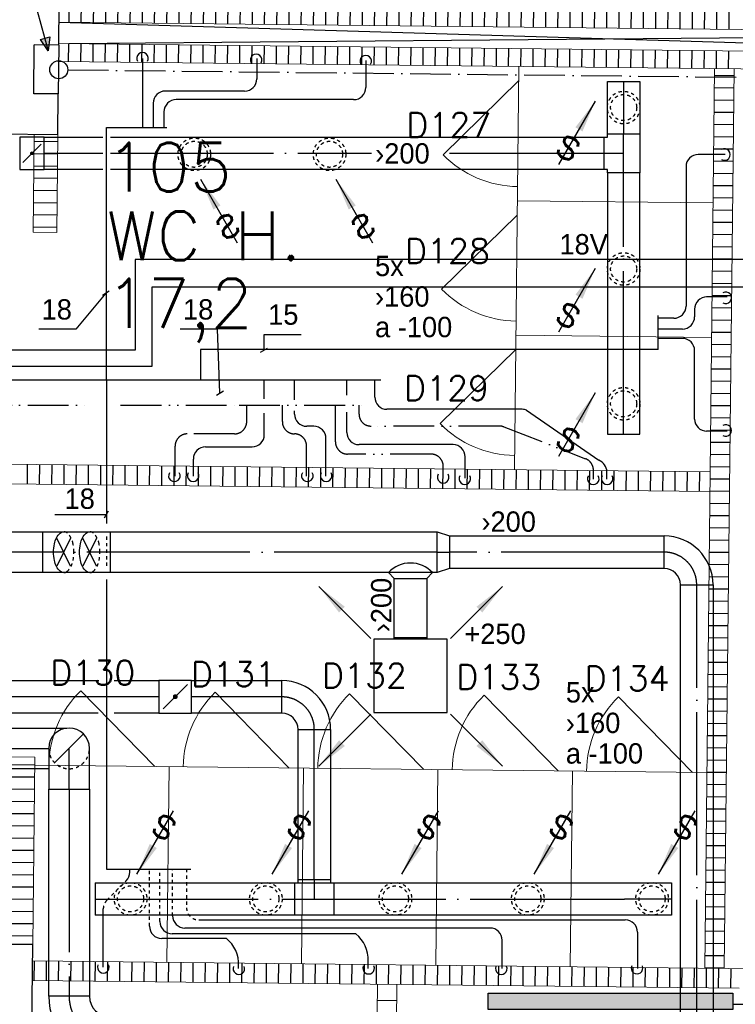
# Model space of a CAD drawing. Header units: millimetres. Extents: x 0 to 84060, y 0 to 52805.
# Tile 38 of 60: x 55833 to 60224, y 22437 to 28478. Entities that reach past the tile are written whole.
import ezdxf
from ezdxf.enums import TextEntityAlignment as Align

# ---------------------------------------------------------------- set-up
doc = ezdxf.new("R2010")
doc.units = ezdxf.units.MM
doc.header["$LTSCALE"] = 50
doc.header["$MEASUREMENT"] = 0
doc.header["$PDMODE"] = 1
for name, pattern in [('2V-CENT', [23, 20, -1.5, 0, -1.5]), ('CENTRUMLINJE', [27, 20, -3, 1, -3]), ('V-GOMD', [0.8, 0.4, -0.4]), ('V-KV', [2, 1, 1]), ('V-SPV', [7, 5, -1, 0, -1]), ('V-V', [2, 1, 1]), ('V-VV', [8, 5, -1, 0, -1, 0, -1])]:
    doc.linetypes.add(name, pattern=pattern)
doc.layers.get('0').update_dxf_attribs({"linetype": 'CONTINUOUS'})
for name, color, linetype in [('20601A200D001$0$243-Dører', 7, 'CONTINUOUS'), ('20601A200D001$0$832-Romtekst', 7, 'CONTINUOUS'), ('20601A200D001$0$A12-HEL3', 251, 'CONTINUOUS'), ('20601A200D001$0$A12-HEL4', 251, 'CONTINUOUS'), ('20601A200D001$0$A24-HEL1', 252, 'CONTINUOUS'), ('20601A200D001$0$A24-HEL2', 252, 'CONTINUOUS'), ('20601A200D001$0$A24-SKR1', 251, 'CONTINUOUS'), ('V060-', 3, 'CONTINUOUS'), ('V061-', 1, 'CONTINUOUS'), ('V070-', 3, 'CONTINUOUS'), ('V071-', 1, 'CONTINUOUS'), ('V080-', 3, 'CONTINUOUS'), ('V081-', 1, 'CONTINUOUS'), ('V090-', 2, 'CONTINUOUS'), ('V091', 1, 'CONTINUOUS'), ('V100', 1, 'CONTINUOUS'), ('V100-', 6, 'CONTINUOUS'), ('V101-', 1, 'CONTINUOUS'), ('xref', 7, 'CENTRUMLINJE')]:
    doc.layers.add(name, color=color, linetype=linetype)
doc.styles.add('20601A200D001$0$STANDARD', font='ROMANS.SHX')
doc.styles.add('FISO', font='fiso')
doc.styles.add('ISO', font='ISO')
doc.styles.add('SIMPLEX', font='SIMPLEX')

# ---------------------------------------------------------------- blocks, each defined once
blk = doc.blocks.new('CBOJ90_PB', base_point=(86107, 31352))
at = {"color": 0, "linetype": 'ByBlock'}
blk.add_arc((86106, 31353), 1, 270, 360, dxfattribs=at)
blk = doc.blocks.new('KBOJ90_PB', base_point=(86107, 31352))
at = {"color": 0, "linetype": 'ByBlock'}
for p, q in [((86106.5, 31353), (86107.5, 31353)), ((86106, 31352.5), (86106, 31351.5))]:
    blk.add_line(p, q, dxfattribs=at)
for radius in [1.5, 0.5]:
    blk.add_arc((86106, 31353), radius, 270, 360, dxfattribs=at)
blk = doc.blocks.new('3BOJ90_PB', base_point=(86107, 31352))
for p in [(86107, 31353), (86106, 31352)]:
    blk.add_point(p)
at = {"color": 1, "linetype": '2V-CENT'}
blk.add_blockref('CBOJ90_PB', (86107, 31352), dxfattribs=at)
at = {"color": 0, "linetype": 'ByBlock'}
blk.add_blockref('KBOJ90_PB', (86107, 31352), dxfattribs=at)
at = {"style": 'ISO', "flags": 3}
blk.add_attdef('0', (86107, 31352), '', height=1, dxfattribs=at)
blk = doc.blocks.new('CBOJ90_NB', base_point=(86107.402, 31352.24))
at = {"color": 0, "linetype": 'ByBlock'}
blk.add_line((86106.402, 31352.24), (86107.402, 31352.24), dxfattribs=at)
blk = doc.blocks.new('FLCG90', base_point=(0, 3))
at = {"color": 1, "linetype": 'V-GOMD'}
blk.add_line((-0.346, 2.654), (0.346, 3.346), dxfattribs=at)
blk = doc.blocks.new('V420', base_point=(455, 404.5))
blk.add_line((455, 404.5), (464, 404.5))
blk.add_solid([(455, 404.5), (459, 405), (459, 404)])
blk = doc.blocks.new('V422', base_point=(16230, 22585))
blk.add_blockref('V420', (16230, 22585))
at = {"style": 'SIMPLEX'}
blk.add_text('s', height=4, rotation=90, dxfattribs=at).set_placement((16238, 22585), align=Align.CENTER)
blk = doc.blocks.new('K1A', base_point=(16237, 22591.5))
at = {"color": 0, "linetype": 'ByBlock'}
blk.add_line((16237, 22592), (16237, 22591), dxfattribs=at)
blk = doc.blocks.new('21A', base_point=(16237, 22591.5))
blk.add_point((16237, 22591.5))
at = {"color": 0, "linetype": 'ByBlock'}
blk.add_blockref('K1A', (16237, 22591.5), dxfattribs=at)
at = {"style": 'SIMPLEX', "flags": 3}
blk.add_attdef('0', (16237, 22591.5), '', height=1, dxfattribs=at)
blk = doc.blocks.new('CTK_P', base_point=(16236.144, 22620.378))
at = {"color": 0, "linetype": 'ByBlock'}
for p, q in [((16236.144, 22620.978), (16236.144, 22620.378)), ((16235.544, 22620.378), (16236.744, 22620.378))]:
    blk.add_line(p, q, dxfattribs=at)
blk = doc.blocks.new('KTK_P', base_point=(16236.144, 22620.378))
at = {"color": 0, "linetype": 'ByBlock'}
for p, q in [((16235.544, 22620.878), (16235.644, 22620.878)), ((16235.544, 22619.878), (16235.544, 22620.878)), ((16235.644, 22620.978), (16236.644, 22620.978)), ((16235.644, 22620.878), (16235.644, 22620.978)), ((16236.644, 22620.978), (16236.644, 22620.878)), ((16236.644, 22620.878), (16236.744, 22620.878)), ((16236.744, 22620.878), (16236.744, 22619.878)), ((16236.744, 22619.878), (16235.544, 22619.878))]:
    blk.add_line(p, q, dxfattribs=at)
blk = doc.blocks.new('3TK_P', base_point=(16236.144, 22620.378))
for p in [(16236.144, 22620.978), (16235.544, 22620.378), (16236.744, 22620.378)]:
    blk.add_point(p)
at = {"color": 1, "linetype": '2V-CENT'}
blk.add_blockref('CTK_P', (16236.144, 22620.378), dxfattribs=at)
at = {"color": 0, "linetype": 'ByBlock'}
blk.add_blockref('KTK_P', (16236.144, 22620.378), dxfattribs=at)
at = {"style": 'ISO', "flags": 3}
blk.add_attdef('0', (16236.144, 22620.378), '', height=1, dxfattribs=at)
blk = doc.blocks.new('V421', base_point=(455.5, 404.5))
at = {"rotation": 180}
blk.add_blockref('V420', (464.5, 404.5), dxfattribs=at)
blk = doc.blocks.new('VUN')
at = {"color": 0}
blk.add_circle((0, 0), 0.5, dxfattribs=at)
blk = doc.blocks.new('TAK_P', base_point=(16247.5, 22586.5))
for p, q in [((16248, 22587), (16247, 22587)), ((16247, 22587), (16247, 22586)), ((16248, 22586), (16248, 22587)), ((16247, 22586), (16248, 22586))]:
    blk.add_line(p, q)
blk = doc.blocks.new('C3A', base_point=(16246, 22590.5))
at = {"color": 0, "linetype": 'ByBlock'}
blk.add_line((16247, 22590.5), (16246, 22590.5), dxfattribs=at)
blk = doc.blocks.new('K3A', base_point=(16246, 22590.5))
at = {"color": 0, "linetype": 'ByBlock'}
for p, q in [((16246, 22591), (16247, 22591)), ((16247, 22591), (16247, 22590)), ((16247, 22590), (16246, 22590))]:
    blk.add_line(p, q, dxfattribs=at)
blk = doc.blocks.new('33A', base_point=(16246, 22590.5))
blk.add_point((16247, 22590.5))
at = {"color": 0, "linetype": 'ByBlock'}
blk.add_blockref('K3A', (16246, 22590.5), dxfattribs=at)
at = {"color": 1, "linetype": '2V-CENT'}
blk.add_blockref('C3A', (16246, 22590.5), dxfattribs=at)
at = {"style": 'SIMPLEX', "flags": 3}
blk.add_attdef('0', (16246, 22590.5), '', height=1, dxfattribs=at)
blk = doc.blocks.new('KSP_P', base_point=(16239.5, 22597.5))
at = {"color": 0, "linetype": 'ByBlock'}
for p, q in [((16240, 22598), (16239, 22598)), ((16239, 22598), (16239, 22597)), ((16240, 22597), (16240, 22598)), ((16239, 22597), (16240, 22597))]:
    blk.add_line(p, q, dxfattribs=at)
blk = doc.blocks.new('2SP_P', base_point=(16239.5, 22597.5))
for p in [(16239, 22597.5), (16240, 22597.5)]:
    blk.add_point(p)
at = {"color": 0, "linetype": 'ByBlock'}
blk.add_blockref('KSP_P', (16239.5, 22597.5), dxfattribs=at)
at = {"style": 'SIMPLEX', "flags": 3}
blk.add_attdef('0', (16239.5, 22597.5), '', height=1, dxfattribs=at)
blk = doc.blocks.new('SPJALL', base_point=(16229, 22594))
at = {"color": 1}
blk.add_line((16228.625, 22593.625), (16229.375, 22594.375), dxfattribs=at)
at = {"color": 1, "const_width": 0.075}
blk.add_lwpolyline([(16229, 22594.0375, -1), (16229, 22593.9625, -1), (16229, 22594.0375, -1)], format="xyb", dxfattribs=at)
blk = doc.blocks.new('CCDIMF_250X200X75', base_point=(3095.5, 30301.1))
at = {"color": 0, "linetype": 'ByBlock'}
blk.add_line((3058, 30301.1), (3133, 30301.1), dxfattribs=at)
blk = doc.blocks.new('KCDIMF_250X200X75', base_point=(3095.5, 30301.1))
at = {"color": 0, "linetype": 'ByBlock'}
for p, q in [((3058, 30176.1), (3058, 30426.1)), ((3058, 30426.1), (3133, 30401.1)), ((3133, 30401.1), (3133, 30201.1)), ((3133, 30201.1), (3058, 30176.1))]:
    blk.add_line(p, q, dxfattribs=at)
blk = doc.blocks.new('3CDIMF_250X200X75', base_point=(3095.5, 30301.1))
for p in [(3058, 30301.1), (3133, 30301.1)]:
    blk.add_point(p)
at = {"color": 0, "linetype": 'ByBlock'}
blk.add_blockref('KCDIMF_250X200X75', (3095.5, 30301.1), dxfattribs=at)
at = {"color": 1, "linetype": '2V-CENT'}
blk.add_blockref('CCDIMF_250X200X75', (3095.5, 30301.1), dxfattribs=at)
at = {"style": 'SIMPLEX', "flags": 3}
blk.add_attdef('0', (3095.5, 30301.1), '', height=1, dxfattribs=at)
blk = doc.blocks.new('CBOJ30_N', base_point=(16234, 22603))
at = {"color": 0, "linetype": 'ByBlock'}
blk.add_line((16233.5, 22603), (16234, 22603), dxfattribs=at)
blk = doc.blocks.new('TLCG30', base_point=(8, 5))
at = {"color": 1, "linetype": 'V-GOMD'}
for p, q in [((7.833, 5.346), (8.167, 4.654)), ((7.833, 4.654), (8.167, 5.346))]:
    blk.add_line(p, q, dxfattribs=at)
blk = doc.blocks.new('RADN')
at = {"color": 0}
for p, q in [((-0.5, -1), (-0.5, 0)), ((-0.5, 0), (0.5, 0)), ((0.5, 0), (0.5, -1)), ((0.5, -1), (-0.5, -1))]:
    blk.add_line(p, q, dxfattribs=at)
blk = doc.blocks.new('*X177')
at = {"color": 0}
for p, q in [((70203.2, 27976.7), (70204.4, 28085.7)), ((70278.2, 27975.9), (70279.4, 28084.9)), ((70353.2, 27975), (70354.4, 28084)), ((70428.2, 27974.2), (70429.4, 28083.2)), ((70503.2, 27973.4), (70504.3, 28082.4)), ((70578.2, 27972.6), (70579.3, 28081.6)), ((70653.2, 27971.8), (70654.3, 28080.8)), ((70728.1, 27971), (70729.3, 28080)), ((70803.1, 27970.1), (70804.3, 28079.1)), ((70878.1, 27969.3), (70879.3, 28078.3)), ((70953.1, 27968.5), (70954.3, 28077.5)), ((71028.1, 27967.7), (71029.3, 28076.7)), ((71103.1, 27966.9), (71104.3, 28075.9)), ((71178.1, 27966), (71179.3, 28075)), ((71253.1, 27965.2), (71254.3, 28074.2)), ((71328.1, 27964.4), (71329.3, 28073.4)), ((71403.1, 27963.6), (71404.3, 28072.6)), ((71478.1, 27962.8), (71479.3, 28071.8)), ((71553.1, 27962), (71554.3, 28071)), ((71628.1, 27961.1), (71629.3, 28070.1)), ((71703.1, 27960.3), (71704.3, 28069.3)), ((71778.1, 27959.5), (71779.3, 28068.5)), ((71853.1, 27958.7), (71854.3, 28067.7)), ((71928.1, 27957.9), (71929.3, 28066.9)), ((72003.1, 27957.1), (72004.3, 28066)), ((72078.1, 27956.2), (72079.3, 28065.2)), ((72153.1, 27955.4), (72154.3, 28064.4)), ((72228.1, 27954.6), (72229.2, 28063.6)), ((72303.1, 27953.8), (72304.2, 28062.8)), ((72378, 27953), (72379.2, 28062)), ((72453, 27952.1), (72454.2, 28061.1)), ((72528, 27951.3), (72529.2, 28060.3)), ((72603, 27950.5), (72604.2, 28059.5)), ((72678, 27949.7), (72679.2, 28058.7)), ((72753, 27948.9), (72754.2, 28057.9)), ((72828, 27948.1), (72829.2, 28057)), ((72903, 27947.2), (72904.2, 28056.2)), ((72978, 27946.4), (72979.2, 28055.4)), ((73053, 27945.6), (73054.2, 28054.6)), ((73128, 27944.8), (73129.2, 28053.8)), ((73203, 27944), (73204.2, 28053)), ((73278, 27943.1), (73279.2, 28052.1)), ((73353, 27942.3), (73354.2, 28051.3)), ((73428, 27941.5), (73429.2, 28050.5)), ((73503, 27940.7), (73504.2, 28049.7)), ((73578, 27939.9), (73579.2, 28048.9)), ((73653, 27939.1), (73654.2, 28048.1)), ((73728, 27938.2), (73729.2, 28047.2)), ((73803, 27937.4), (73804.2, 28046.4)), ((73878, 27936.6), (73879.1, 28045.6)), ((73953, 27935.8), (73954.1, 28044.8)), ((74028, 27935), (74029.1, 28044)), ((74102.9, 27934.1), (74104.1, 28043.1)), ((74177.9, 27933.3), (74179.1, 28042.3)), ((74252.9, 27932.5), (74254.1, 28041.5))]:
    blk.add_line(p, q, dxfattribs=at)
blk = doc.blocks.new('*X178')
at = {"color": 0}
for p, q in [((70206.2, 28257.7), (70207.4, 28366.7)), ((70281.2, 28256.8), (70282.4, 28365.8)), ((70356.2, 28256), (70357.4, 28365)), ((70431.2, 28255.2), (70432.4, 28364.2)), ((70506.2, 28254.4), (70507.4, 28363.4)), ((70581.2, 28253.6), (70582.4, 28362.6)), ((70656.2, 28252.8), (70657.4, 28361.8)), ((70731.2, 28251.9), (70732.4, 28360.9)), ((70806.2, 28251.1), (70807.4, 28360.1)), ((70881.2, 28250.3), (70882.4, 28359.3)), ((70956.2, 28249.5), (70957.4, 28358.5)), ((71031.2, 28248.7), (71032.4, 28357.7)), ((71106.2, 28247.9), (71107.4, 28356.8)), ((71181.2, 28247), (71182.4, 28356)), ((71256.2, 28246.2), (71257.4, 28355.2)), ((71331.2, 28245.4), (71332.4, 28354.4)), ((71406.2, 28244.6), (71407.4, 28353.6)), ((71481.2, 28243.8), (71482.4, 28352.8)), ((71556.2, 28242.9), (71557.4, 28351.9)), ((71631.2, 28242.1), (71632.3, 28351.1)), ((71706.2, 28241.3), (71707.3, 28350.3)), ((71781.1, 28240.5), (71782.3, 28349.5)), ((71856.1, 28239.7), (71857.3, 28348.7)), ((71931.1, 28238.9), (71932.3, 28347.8)), ((72006.1, 28238), (72007.3, 28347)), ((72081.1, 28237.2), (72082.3, 28346.2)), ((72156.1, 28236.4), (72157.3, 28345.4)), ((72231.1, 28235.6), (72232.3, 28344.6)), ((72306.1, 28234.8), (72307.3, 28343.8)), ((72381.1, 28233.9), (72382.3, 28342.9)), ((72456.1, 28233.1), (72457.3, 28342.1)), ((72531.1, 28232.3), (72532.3, 28341.3)), ((72606.1, 28231.5), (72607.3, 28340.5)), ((72681.1, 28230.7), (72682.3, 28339.7)), ((72756.1, 28229.9), (72757.3, 28338.8)), ((72831.1, 28229), (72832.3, 28338)), ((72906.1, 28228.2), (72907.3, 28337.2)), ((72981.1, 28227.4), (72982.3, 28336.4)), ((73056.1, 28226.6), (73057.3, 28335.6)), ((73131.1, 28225.8), (73132.3, 28334.8)), ((73206.1, 28224.9), (73207.3, 28333.9)), ((73281.1, 28224.1), (73282.2, 28333.1)), ((73356.1, 28223.3), (73357.2, 28332.3)), ((73431.1, 28222.5), (73432.2, 28331.5)), ((73506, 28221.7), (73507.2, 28330.7)), ((73581, 28220.9), (73582.2, 28329.9)), ((73656, 28220), (73657.2, 28329)), ((73731, 28219.2), (73732.2, 28328.2)), ((73806, 28218.4), (73807.2, 28327.4)), ((73881, 28217.6), (73882.2, 28326.6)), ((73956, 28216.8), (73957.2, 28325.8)), ((74031, 28216), (74032.2, 28324.9)), ((74106, 28215.1), (74107.2, 28324.1)), ((74181, 28214.3), (74182.2, 28323.3)), ((74256, 28213.5), (74257.2, 28322.5))]:
    blk.add_line(p, q, dxfattribs=at)
blk = doc.blocks.new('*X188')
at = {"color": 0}
for p, q in [((74168.6, 28136.3), (74288.6, 28135)), ((74167.8, 28061.3), (74287.8, 28060)), ((74167, 27986.3), (74287, 27985)), ((74166.1, 27911.3), (74286.1, 27910)), ((74165.3, 27836.3), (74285.3, 27835)), ((74164.5, 27761.3), (74284.5, 27760)), ((74163.7, 27686.3), (74283.7, 27685)), ((74162.9, 27611.3), (74282.9, 27610)), ((74162.1, 27536.3), (74282, 27535)), ((74161.2, 27461.3), (74281.2, 27460)), ((74160.4, 27386.3), (74280.4, 27385)), ((74159.6, 27311.3), (74279.6, 27310)), ((74158.8, 27236.4), (74278.8, 27235)), ((74158, 27161.4), (74278, 27160)), ((74157.1, 27086.4), (74277.1, 27085.1)), ((74156.3, 27011.4), (74276.3, 27010.1)), ((74155.5, 26936.4), (74275.5, 26935.1)), ((74154.7, 26861.4), (74274.7, 26860.1)), ((74153.9, 26786.4), (74273.9, 26785.1)), ((74153.1, 26711.4), (74273, 26710.1)), ((74152.2, 26636.4), (74272.2, 26635.1)), ((74151.4, 26561.4), (74271.4, 26560.1)), ((74150.6, 26486.4), (74270.6, 26485.1)), ((74149.8, 26411.4), (74269.8, 26410.1)), ((74149, 26336.4), (74269, 26335.1)), ((74148.1, 26261.4), (74268.1, 26260.1)), ((74147.3, 26186.4), (74267.3, 26185.1)), ((74146.5, 26111.4), (74266.5, 26110.1)), ((74145.7, 26036.4), (74265.7, 26035.1)), ((74144.9, 25961.4), (74264.9, 25960.1)), ((74144.1, 25886.4), (74264.1, 25885.1)), ((74143.2, 25811.4), (74263.2, 25810.1)), ((74142.4, 25736.4), (74262.4, 25735.1)), ((74141.6, 25661.4), (74261.6, 25660.1)), ((74140.8, 25586.4), (74260.8, 25585.1)), ((74140, 25511.5), (74260, 25510.1)), ((74139.2, 25436.5), (74259.1, 25435.1)), ((74138.3, 25361.5), (74258.3, 25360.2)), ((74137.5, 25286.5), (74257.5, 25285.2)), ((74136.7, 25211.5), (74256.7, 25210.2)), ((74135.9, 25136.5), (74255.9, 25135.2)), ((74135.1, 25061.5), (74255.1, 25060.2)), ((74134.2, 24986.5), (74254.2, 24985.2)), ((74133.4, 24911.5), (74253.4, 24910.2)), ((74132.6, 24836.5), (74252.6, 24835.2)), ((74131.8, 24761.5), (74251.8, 24760.2)), ((74131, 24686.5), (74251, 24685.2)), ((74130.2, 24611.5), (74250.1, 24610.2)), ((74129.3, 24536.5), (74249.3, 24535.2)), ((74128.5, 24461.5), (74248.5, 24460.2)), ((74127.7, 24386.5), (74247.7, 24385.2)), ((74126.9, 24311.5), (74246.9, 24310.2)), ((74126.1, 24236.5), (74246.1, 24235.2)), ((74125.2, 24161.5), (74245.2, 24160.2)), ((74124.4, 24086.5), (74244.4, 24085.2)), ((74123.6, 24011.5), (74243.6, 24010.2)), ((74122.8, 23936.5), (74242.8, 23935.2)), ((74122, 23861.6), (74242, 23860.2)), ((74121.2, 23786.6), (74241.1, 23785.2)), ((74120.3, 23711.6), (74240.3, 23710.3)), ((74119.5, 23636.6), (74239.5, 23635.3)), ((74118.7, 23561.6), (74238.7, 23560.3)), ((74117.9, 23486.6), (74237.9, 23485.3)), ((74117.1, 23411.6), (74237.1, 23410.3)), ((74116.2, 23336.6), (74236.2, 23335.3)), ((74115.4, 23261.6), (74235.4, 23260.3)), ((74114.6, 23186.6), (74234.6, 23185.3)), ((74113.8, 23111.6), (74233.8, 23110.3)), ((74113, 23036.6), (74233, 23035.3)), ((74112.2, 22961.6), (74232.2, 22960.3)), ((74111.3, 22886.6), (74231.3, 22885.3)), ((74110.5, 22811.6), (74230.5, 22810.3)), ((74109.7, 22736.6), (74229.7, 22735.3)), ((74108.9, 22661.6), (74228.9, 22660.3))]:
    blk.add_line(p, q, dxfattribs=at)
blk = doc.blocks.new('*X189')
at = {"color": 0}
for p, q in [((69952.6, 25629.3), (69953.9, 25749.3)), ((70027.6, 25628.5), (70028.9, 25748.5)), ((70102.6, 25627.6), (70103.9, 25747.6)), ((70177.5, 25626.8), (70178.9, 25746.8)), ((70252.5, 25626), (70253.9, 25746)), ((70327.5, 25625.2), (70328.8, 25745.2)), ((70402.5, 25624.4), (70403.8, 25744.4)), ((70477.5, 25623.6), (70478.8, 25743.5)), ((70552.5, 25622.7), (70553.8, 25742.7)), ((70627.5, 25621.9), (70628.8, 25741.9)), ((70702.5, 25621.1), (70703.8, 25741.1)), ((70777.5, 25620.3), (70778.8, 25740.3)), ((70852.5, 25619.5), (70853.8, 25739.5)), ((70927.5, 25618.6), (70928.8, 25738.6)), ((71002.5, 25617.8), (71003.8, 25737.8)), ((71077.5, 25617), (71078.8, 25737)), ((71152.5, 25616.2), (71153.8, 25736.2)), ((71227.5, 25615.4), (71228.8, 25735.4)), ((71302.5, 25614.6), (71303.8, 25734.5)), ((71377.5, 25613.7), (71378.8, 25733.7)), ((71452.5, 25612.9), (71453.8, 25732.9)), ((71527.5, 25612.1), (71528.8, 25732.1)), ((71602.5, 25611.3), (71603.8, 25731.3)), ((71677.5, 25610.5), (71678.8, 25730.5)), ((71752.5, 25609.6), (71753.8, 25729.6)), ((71827.5, 25608.8), (71828.8, 25728.8)), ((71902.4, 25608), (71903.8, 25728)), ((71977.4, 25607.2), (71978.8, 25727.2)), ((72052.4, 25606.4), (72053.7, 25726.4)), ((72127.4, 25605.6), (72128.7, 25725.5)), ((72202.4, 25604.7), (72203.7, 25724.7)), ((72277.4, 25603.9), (72278.7, 25723.9)), ((72352.4, 25603.1), (72353.7, 25723.1)), ((72427.4, 25602.3), (72428.7, 25722.3)), ((72502.4, 25601.5), (72503.7, 25721.5)), ((72577.4, 25600.6), (72578.7, 25720.6)), ((72652.4, 25599.8), (72653.7, 25719.8)), ((72727.4, 25599), (72728.7, 25719)), ((72802.4, 25598.2), (72803.7, 25718.2)), ((72877.4, 25597.4), (72878.7, 25717.4)), ((72952.4, 25596.6), (72953.7, 25716.6)), ((73027.4, 25595.7), (73028.7, 25715.7)), ((73102.4, 25594.9), (73103.7, 25714.9)), ((73177.4, 25594.1), (73178.7, 25714.1)), ((73252.4, 25593.3), (73253.7, 25713.3)), ((73327.4, 25592.5), (73328.7, 25712.5)), ((73402.4, 25591.7), (73403.7, 25711.6)), ((73477.4, 25590.8), (73478.7, 25710.8)), ((73552.3, 25590), (73553.7, 25710)), ((73627.3, 25589.2), (73628.7, 25709.2)), ((73702.3, 25588.4), (73703.6, 25708.4)), ((73777.3, 25587.6), (73778.6, 25707.6)), ((73852.3, 25586.7), (73853.6, 25706.7)), ((73927.3, 25585.9), (73928.6, 25705.9)), ((74002.3, 25585.1), (74003.6, 25705.1)), ((74077.3, 25584.3), (74078.6, 25704.3))]:
    blk.add_line(p, q, dxfattribs=at)
blk = doc.blocks.new('*X199')
at = {"color": 0}
for p, q in [((69852.2, 23908.1), (69997.2, 23906.5)), ((69851.4, 23833.1), (69996.4, 23831.5)), ((69850.6, 23758.1), (69995.6, 23756.5)), ((69849.8, 23683.1), (69994.8, 23681.6)), ((69849, 23608.1), (69993.9, 23606.6)), ((69848.1, 23533.1), (69993.1, 23531.6)), ((69847.3, 23458.1), (69992.3, 23456.6)), ((69846.5, 23383.2), (69991.5, 23381.6)), ((69845.7, 23308.2), (69990.7, 23306.6)), ((69844.9, 23233.2), (69989.9, 23231.6)), ((69844, 23158.2), (69989, 23156.6)), ((69843.2, 23083.2), (69988.2, 23081.6)), ((69842.4, 23008.2), (69987.4, 23006.6)), ((69841.6, 22933.2), (69986.6, 22931.6)), ((69840.8, 22858.2), (69985.8, 22856.6))]:
    blk.add_line(p, q, dxfattribs=at)
blk = doc.blocks.new('*X200')
at = {"color": 0}
for p, q in [((69993.9, 27731.8), (70138.9, 27730.2)), ((69993.1, 27656.8), (70138.1, 27655.2)), ((69992.3, 27581.8), (70137.3, 27580.2)), ((69991.5, 27506.8), (70136.5, 27505.2)), ((69990.7, 27431.8), (70135.7, 27430.2)), ((69989.8, 27356.8), (70134.8, 27355.2)), ((69989, 27281.8), (70134, 27280.2)), ((69988.2, 27206.8), (70133.2, 27205.3))]:
    blk.add_line(p, q, dxfattribs=at)
blk = doc.blocks.new('*X210')
at = {"color": 0}
for p, q in [((69994.3, 22583.5), (69995.7, 22703.5)), ((70069.3, 22582.6), (70070.7, 22702.6)), ((70144.3, 22581.8), (70145.6, 22701.8)), ((70219.3, 22581), (70220.6, 22701)), ((70294.3, 22580.2), (70295.6, 22700.2)), ((70369.3, 22579.4), (70370.6, 22699.4)), ((70444.3, 22578.6), (70445.6, 22698.6)), ((70519.3, 22577.7), (70520.6, 22697.7)), ((70594.3, 22576.9), (70595.6, 22696.9)), ((70669.3, 22576.1), (70670.6, 22696.1)), ((70744.3, 22575.3), (70745.6, 22695.3)), ((70819.3, 22574.5), (70820.6, 22694.5)), ((70894.3, 22573.7), (70895.6, 22693.6)), ((70969.3, 22572.8), (70970.6, 22692.8)), ((71044.3, 22572), (71045.6, 22692)), ((71119.3, 22571.2), (71120.6, 22691.2)), ((71194.3, 22570.4), (71195.6, 22690.4)), ((71269.3, 22569.6), (71270.6, 22689.6)), ((71344.3, 22568.7), (71345.6, 22688.7)), ((71419.3, 22567.9), (71420.6, 22687.9)), ((71494.3, 22567.1), (71495.6, 22687.1)), ((71569.3, 22566.3), (71570.6, 22686.3)), ((71644.2, 22565.5), (71645.6, 22685.5)), ((71719.2, 22564.7), (71720.6, 22684.6)), ((71794.2, 22563.8), (71795.5, 22683.8)), ((71869.2, 22563), (71870.5, 22683)), ((71944.2, 22562.2), (71945.5, 22682.2)), ((72019.2, 22561.4), (72020.5, 22681.4)), ((72094.2, 22560.6), (72095.5, 22680.6)), ((72169.2, 22559.7), (72170.5, 22679.7)), ((72244.2, 22558.9), (72245.5, 22678.9)), ((72319.2, 22558.1), (72320.5, 22678.1)), ((72394.2, 22557.3), (72395.5, 22677.3)), ((72469.2, 22556.5), (72470.5, 22676.5)), ((72544.2, 22555.7), (72545.5, 22675.6)), ((72619.2, 22554.8), (72620.5, 22674.8)), ((72694.2, 22554), (72695.5, 22674)), ((72769.2, 22553.2), (72770.5, 22673.2)), ((72844.2, 22552.4), (72845.5, 22672.4)), ((72919.2, 22551.6), (72920.5, 22671.6)), ((72994.2, 22550.7), (72995.5, 22670.7)), ((73069.2, 22549.9), (73070.5, 22669.9)), ((73144.2, 22549.1), (73145.5, 22669.1)), ((73219.2, 22548.3), (73220.5, 22668.3)), ((73294.2, 22547.5), (73295.5, 22667.5)), ((73369.1, 22546.7), (73370.5, 22666.7)), ((73444.1, 22545.8), (73445.5, 22665.8)), ((73519.1, 22545), (73520.4, 22665)), ((73594.1, 22544.2), (73595.4, 22664.2)), ((73669.1, 22543.4), (73670.4, 22663.4)), ((73744.1, 22542.6), (73745.4, 22662.6)), ((73819.1, 22541.8), (73820.4, 22661.7)), ((73894.1, 22540.9), (73895.4, 22660.9)), ((73969.1, 22540.1), (73970.4, 22660.1)), ((74044.1, 22539.3), (74045.4, 22659.3)), ((74119.1, 22538.5), (74120.4, 22658.5)), ((74194.1, 22537.7), (74195.4, 22657.7)), ((74269.1, 22536.8), (74270.4, 22656.8))]:
    blk.add_line(p, q, dxfattribs=at)
blk = doc.blocks.new('20601A200D001')
at = {"layer": '20601A200D001$0$243-Dører', "linetype": 'Continuous', "lineweight": 0, "ltscale": 1000}
for points in [[(156860.28125, 25716.67773), (156887.28125, 28191.53125)], [(156886.32812, 28104.03516), (156421.71875, 27649.45703)], [(156877.32812, 27279.08398), (156412.71875, 26824.50586)], [(156868.32812, 26454.13477), (156403.71875, 25999.55469)], [(154652.79688, 23895.4707), (154198.21875, 24360.07422)], [(155477.75, 23886.47266), (155023.17188, 24351.07812)], [(156302.6875, 23877.47461), (155848.10938, 24342.08008)], [(157127.64062, 23868.47852), (156673.0625, 24333.08203)], [(157952.59375, 23859.48047), (157498.01562, 24324.08398)], [(153915.34375, 23903.51367), (158040.09375, 23858.52539)]]:
    blk.add_lwpolyline(points, dxfattribs=at)
at = {"layer": '20601A200D001$0$243-Dører', "color": 7, "linetype": 'Continuous', "lineweight": 0, "ltscale": 1000}
for centre, radius, start, end in [((156886.32378, 28104.03419), 649.99863, 224.374953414, 269.375074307), ((156877.33304, 27279.10472), 650.02044, 224.375749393, 269.374278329), ((156868.33304, 26454.15355), 650.02044, 224.375749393, 269.374278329), ((154652.74303, 23895.48068), 649.95344, 134.37232934, 179.376043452), ((155477.69603, 23886.48466), 649.9533, 134.372326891, 179.376222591), ((156302.72089, 23877.47148), 650.02521, 134.376897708, 179.374784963), ((157127.67401, 23868.47343), 650.02521, 134.376897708, 179.374784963), ((157952.61787, 23859.47934), 650.0159, 134.376557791, 179.375124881)]:
    blk.add_arc(centre, radius, start, end, dxfattribs=at)
at = {"layer": '20601A200D001$0$A12-HEL3'}
blk.add_line((154063.53756, 28322.33389), (154060.26577, 28022.35174), dxfattribs=at)
at = {"layer": '20601A200D001$0$A12-HEL4'}
for p, q in [((154063.53756, 28322.33389), (154066.26405, 28572.31903)), ((153910.27469, 28023.98763), (153913.54648, 28323.96979)), ((154063.53756, 28322.33389), (153913.54648, 28323.96979)), ((154060.26577, 28022.35174), (153910.27469, 28023.98763)), ((154057.53928, 27772.3666), (154060.26577, 28022.35174)), ((154057.53928, 27772.3666), (153457.57496, 27778.91018)), ((153903.34068, 22803.57851), (148302.46229, 22803.57851)), ((153897.88738, 22303.57851), (153903.34068, 22803.57851))]:
    blk.add_line(p, q, dxfattribs=at)
at = {"layer": '20601A200D001$0$A24-HEL1'}
for p, q in [((154065.0753, 28463.32551), (160913.22833, 28256.62751)), ((160914.66792, 28388.61966), (154125.19085, 28330.662))]:
    blk.add_line(p, q, dxfattribs=at)
at = {"layer": '20601A200D001$0$A24-HEL1', "linetype": 'Continuous', "lineweight": 0, "ltscale": 1000}
for points in [[(158078.20312, 27353.49219), (156878.28125, 27366.58008)], [(158069.21875, 26528.54102), (156869.28125, 26541.62891)], [(154727.20312, 22694.58789), (154740.28125, 23894.51562)], [(155552.15625, 22685.58984), (155565.23438, 23885.51758)], [(156377.10938, 22676.5918), (156390.1875, 23876.52148)], [(157202.04688, 22667.5957), (157215.14062, 23867.52344)]]:
    blk.add_lwpolyline(points, dxfattribs=at)
at = {"layer": '20601A200D001$0$A24-HEL2', "color": 7, "linetype": 'Continuous', "lineweight": 0, "ltscale": 1000}
for points in [[(160914.67188, 28388.61914), (154065.07812, 28463.32617)], [(160913.23438, 28256.62695), (154063.64062, 28331.33398)], [(160912.04688, 28147.63477), (154062.45312, 28222.33984)], [(158087.20312, 28178.44336), (158027, 22658.59766)], [(158207.20312, 28177.13477), (158147, 22657.28906)], [(153906, 27173.98438), (153912.54688, 27773.94727)], [(154051, 27172.40234), (154057.54688, 27772.36719)], [(154051, 27172.40234), (153906, 27173.98438)], [(158060.21875, 25703.58984), (151858.8125, 25771.22656)], [(158058.90625, 25583.59766), (151857.51562, 25651.23438)], [(153915.875, 23953.46875), (153770.89062, 23955.05078)], [(153903.34375, 22803.57812), (153915.875, 23953.46875)], [(153902.25, 22703.58398), (158359.79688, 22654.9668)], [(153900.9375, 22583.5918), (158238.5, 22536.2832)], [(156011.06838, 21854.76562), (156018.77008, 22560.49318)], [(156131.06838, 21853.45703), (156138.75897, 22559.1845)], [(156137.67965, 22459.19053), (156017.67965, 22460.49913)]]:
    blk.add_lwpolyline(points, dxfattribs=at)
at = {"layer": '20601A200D001$0$A24-SKR1'}
for name, p in [('*X178', (83920.38728, 204.98781)), ('*X177', (83920.82352, 244.98543)), ('*X188', (83918.15156, 0)), ('*X200', (83918.15156, 0)), ('*X189', (83918.15156, 0)), ('*X199', (83918.15156, 0)), ('*X210', (83918.15156, 0))]:
    blk.add_blockref(name, p, dxfattribs=at)
at = {"layer": '20601A200D001$0$832-Romtekst', "color": 7, "linetype": 'Continuous', "style": '20601A200D001$0$STANDARD'}
for s, height, p in [('D127', 150, (156196.6875, 27756.82812)), ('105', 300, (154353.71233, 27422.99547)), ('WC H.', 300, (154356.57171, 27001.80637)), ('D128', 150, (156188.25, 26983.96094)), ('17,2', 300, (154353.71233, 26588.16455)), ('D129', 150, (156182.64062, 26142.39258)), ('D130', 150, (154011.46875, 24396.81641)), ('D131', 150, (154875.04688, 24387.63086)), ('D132', 150, (155678.5625, 24378.63477)), ('D133', 150, (156503.51562, 24369.63672)), ('D134', 150, (157290.51562, 24361.01367))]:
    blk.add_text(s, height=height, dxfattribs=at).set_placement(p)

msp = doc.modelspace()

# ---------------------------------------------------------------- linework, layer by layer
at = {"layer": 'V060-', "linetype": 'Continuous'}
for p, q in [((59439, 27778), (59439, 28099.6)), ((59639, 28099.6), (59639, 27778)), ((55983, 27758), (56343.7, 27758)), ((56389.5, 27758), (59419.7, 27758)), ((56343.7, 27558), (55983, 27558)), ((59419.7, 27558), (56389.5, 27558)), ((59439, 27538), (59439, 25934.9)), ((59639, 25934.9), (59639, 27538)), ((54669.6, 25336), (58395.5, 25336)), ((55973.1, 25336), (55973.1, 25086)), ((56262.9, 25336), (56387.9, 25336)), ((56387.9, 25336), (56387.9, 25086)), ((58467.5, 25311.5), (59787.9, 25311)), ((58395.5, 25086), (54528.2, 25086)), ((56387.9, 25086), (56262.9, 25086)), ((59787.9, 25111), (58467.5, 25111.5)), ((58130.9, 24840.3), (58130.9, 25050)), ((58330.9, 25050), (58330.9, 24840.3)), ((59887.4, 22078.2), (59887.4, 25011)), ((60087.4, 25011), (60087.4, 22078.2)), ((58130.9, 24685.3), (58130.9, 24840.3)), ((58330.9, 24840.3), (58330.9, 24685.3)), ((55462.6, 24424), (56317.8, 24424)), ((56412.5, 24424), (56687.7, 24424)), ((56887.7, 24424), (57442, 24424)), ((56313.8, 24224), (55462.6, 24224)), ((56687.7, 24224), (56412.5, 24224)), ((57442, 24224), (56887.7, 24224)), ((55338.2, 24132), (56122.4, 24132)), ((57541, 23202.9), (57541, 24123)), ((57741, 24123), (57741, 23202.9)), ((56007.4, 23882), (55338.2, 23882)), ((56011.3, 22486), (56011.3, 23757.2)), ((56261.3, 23757.2), (56261.3, 22486)), ((56297, 23182.7), (59544.3, 23182.7)), ((59544.3, 23182.7), (59833.2, 23182.7)), ((59544.3, 22982.7), (56297, 22982.7)), ((59833.2, 22982.7), (59544.3, 22982.7))]:
    msp.add_line(p, q, dxfattribs=at)
at = {"layer": 'V060-', "color": 1, "linetype": '2V-CENT'}
for p, q in [((59539, 28099.6), (59539, 27778)), ((55983, 27658), (56343.7, 27658)), ((56389.5, 27658), (57991.6, 27658)), ((58469.8, 27658), (59419.7, 27658)), ((59539, 25934.9), (59539, 27538)), ((58395.5, 25211), (54606.3, 25211)), ((59787.9, 25211), (58467.5, 25211.5)), ((59987.4, 22078.2), (59987.4, 25011)), ((56687.7, 24324), (55462.6, 24324)), ((57442, 24324), (56887.7, 24324)), ((57641, 23202.9), (57641, 24123)), ((55229.5, 24007), (56007.4, 24007)), ((56136.3, 23757.2), (56136.3, 22486)), ((56297, 23082.7), (59544.3, 23082.7)), ((59833.2, 23082.7), (59544.3, 23082.7))]:
    msp.add_line(p, q, dxfattribs=at)
at = {"layer": 'V060-'}
for p, q in [((58366.3, 25085.3), (58095.6, 25085.3)), ((58130.9, 25050), (58095.6, 25085.3)), ((58330.9, 25050), (58366.3, 25085.3)), ((58130.9, 25050), (58330.9, 25050))]:
    msp.add_line(p, q, dxfattribs=at)
at = {"layer": 'V060-', "linetype": 'Continuous'}
for points in [[(56103.3, 25086, -0.174705), (56082.1, 25093.6, -0.104203), (56059.1, 25122.6, -0.064948), (56046, 25160.4, -0.051099), (56040.8, 25211, -0.051099), (56046, 25261.6, -0.064948), (56059.1, 25299.4, -0.104203), (56082.1, 25328.4, -0.174705), (56103.3, 25336, -0.174705)], [(56262.9, 25086, -0.174705), (56241.7, 25093.6, -0.104203), (56218.7, 25122.6, -0.064948), (56205.6, 25160.4, -0.051099), (56200.4, 25211, -0.051099), (56205.6, 25261.6, -0.064948), (56218.7, 25299.4, -0.104203), (56241.7, 25328.4, -0.174705), (56262.9, 25336, -0.174705)]]:
    msp.add_lwpolyline(points, format="xyb", dxfattribs=at)
at = {"layer": 'V060-', "linetype": 'V-GOMD'}
for points in [[(56103.3, 25336, -0.174705), (56124.5, 25328.4, -0.104203), (56147.5, 25299.4, -0.064948), (56160.6, 25261.6, -0.051099), (56165.8, 25211, -0.051099), (56160.6, 25160.4, -0.064948), (56147.5, 25122.6, -0.104203), (56123.2, 25092, -0.202444), (56103.3, 25086, -0.174705)], [(56262.9, 25336, -0.174705), (56284.1, 25328.4, -0.104203), (56307.1, 25299.4, -0.064948), (56320.2, 25261.6, -0.051099), (56325.4, 25211, -0.051099), (56320.2, 25160.4, -0.064948), (56307.1, 25122.6, -0.104203), (56282.7, 25092, -0.202444), (56262.9, 25086, -0.174705)]]:
    msp.add_lwpolyline(points, format="xyb", dxfattribs=at)
at = {"layer": 'V060-'}
msp.add_arc((58230.9, 24959.9), 184.5, 42.8075, 137.1925, dxfattribs=at)
at = {"layer": 'V070-', "color": 3, "linetype": 'ByBlock'}
for p, q in [((56011, 24007), (56011, 23757)), ((56261, 23757), (56261, 24007)), ((56011, 23757), (56261, 23757))]:
    msp.add_line(p, q, dxfattribs=at)
at = {"layer": 'V070-', "linetype": 'V-GOMD'}
for centre, radius in [((59539, 27938.8), 100), ((59539, 27938.8), 80), ((56904.3, 27652, -315), 100), ((56904.3, 27652, -315), 80), ((57734.4, 27652, -315), 100), ((57734.4, 27652, -315), 80), ((59539, 26948.2), 100), ((59539, 26948.2), 80), ((59539, 26121.2), 100), ((59539, 26121.2), 80), ((56513.5, 23083.5, -315), 100), ((56513.5, 23083.5, -315), 80), ((57343.7, 23083.5, -315), 100), ((57343.7, 23083.5, -315), 80), ((58138.5, 23083.5, -315), 100), ((58138.5, 23083.5, -315), 80), ((58951, 23083.5, -315), 100), ((58951, 23083.5, -315), 80), ((59713.3, 23083.5, -315), 100), ((59713.3, 23083.5, -315), 80)]:
    msp.add_circle(centre, radius, dxfattribs=at)
at = {"layer": 'V070-', "color": 3, "linetype": 'ByBlock'}
msp.add_arc((56136, 24007), 125, 359.99993, 539.99993, dxfattribs=at)
at = {"layer": 'V070-', "color": 3, "linetype": 'V-GOMD'}
msp.add_arc((56136, 24007), 125, 179.99993, 359.99993, dxfattribs=at)
at = {"layer": 'V080-', "linetype": 'V-KV'}
for p, q in [((56586.1, 28240.8), (56586.1, 27815.8)), ((57288.5, 28240.8), (57288.5, 28113.7)), ((57957.1, 28227.6), (57957.1, 28062.3)), ((57213.5, 28040), (56727, 28040)), ((57882.1, 27987.3), (56793, 27987.3)), ((56652, 27965), (56652, 27815.8)), ((56718, 27912.3), (56718, 27815.8)), ((56365.1, 26269), (56365.1, 27815.8)), ((56365.1, 27815.8), (56526.7, 27815.8)), ((60162.1, 27651), (59996.8, 27651)), ((59921.8, 27576), (59921.8, 26720.9)), ((60175.3, 26777), (60048.2, 26777)), ((59974.5, 26702), (59974.5, 26655)), ((59846.8, 26645.9), (59750.3, 26645.9)), ((59899.5, 26580), (59750.3, 26580)), ((59899.5, 26522.6), (59750.3, 26522.6)), ((59750.3, 26454.3), (59750.3, 26501.2)), ((59750.3, 26454.3), (56942.6, 26454.3)), ((56942.6, 26454.3), (56942.6, 26267.8)), ((59974.5, 26027.9), (59974.5, 26447.6)), ((50679.8, 26269), (57180.2, 26269)), ((56365.1, 26269), (56365.1, 25387.2)), ((57334, 26152.4), (57334, 26269)), ((57519.5, 26144.9), (57519.5, 26269)), ((57840.8, 26174.7), (57840.8, 26269)), ((58011.8, 26162.4), (58011.8, 26269)), ((57334, 25931.8), (57334, 26063)), ((57519.5, 26058.4), (57519.5, 26077.9)), ((57840.8, 25945.6), (57840.8, 26070.5)), ((58917.1, 26087.4), (58086.8, 26087.4)), ((58942.5, 26083), (59386.3, 25774.5)), ((57637.5, 25983.4), (57594.5, 25983.4)), ((60175.3, 25952.9), (60048.2, 25952.9)), ((56973.7, 25856.8), (57259, 25856.8)), ((57712.5, 25676.4), (57712.5, 25908.4)), ((58492, 25870.6), (57915.8, 25870.6)), ((56898.7, 25676.4), (56898.7, 25781.8)), ((58567, 25664.8), (58567, 25795.6)), ((59436, 25659.3), (59436, 25704)), ((56365.1, 25042.3), (56365.1, 23266.6)), ((56365.1, 23266.6), (56487.4, 23266.6)), ((56509.2, 23247.8), (56509.2, 23266.6)), ((56346.1, 22664.2), (56346.1, 23022.5)), ((58718.7, 22904.8), (56846.7, 22904.8)), ((56931.9, 22954.4), (59548.7, 22954.4)), ((57101.1, 22841), (56704.9, 22841)), ((57895.7, 22869.3), (56768.7, 22869.3)), ((59623.7, 22879.4), (59623.7, 22657.1)), ((58793.7, 22657.1), (58793.7, 22829.8)), ((57176.1, 22657.1), (57176.1, 22674.3)), ((57970.7, 22657.1), (57970.7, 22702.6))]:
    msp.add_line(p, q, dxfattribs=at)
at = {"layer": 'V080-', "color": 6, "linetype": 'V-KV'}
for p, q in [((56526.7, 27815.8), (56735, 27815.8)), ((59750.3, 26501.2), (59750.3, 26663)), ((57180.2, 26269), (58048.3, 26269)), ((56487.4, 23266.6), (56883.7, 23266.6))]:
    msp.add_line(p, q, dxfattribs=at)
at = {"layer": 'V080-', "linetype": 'V-VV'}
for p, q in [((50679.8, 26112.2), (56277.6, 26112.2)), ((56452.6, 26112.2), (57179.3, 26112.2)), ((57226.2, 26011.7), (57226.2, 26112.2)), ((57444.7, 26011.7), (57444.7, 26112.2)), ((57770.5, 25887.6), (57770.5, 26112.2)), ((57915.4, 26056.7), (57915.4, 26112.2)), ((58776.3, 25984.7), (57990.4, 25984.7)), ((58803.5, 25979.6), (59305.8, 25784)), ((57151.7, 25936.7), (56861, 25936.7)), ((56786.6, 25678.2), (56786.6, 25861.7)), ((57593.6, 25678.2), (57593.6, 25861.7)), ((58357.1, 25812.6), (57845.5, 25812.6)), ((58432.1, 25665.9), (58432.1, 25737.6)), ((59353.6, 25659.4), (59353.6, 25714.1))]:
    msp.add_line(p, q, dxfattribs=at)
at = {"layer": 'V080-', "color": 6, "linetype": 'V-VV'}
msp.add_line((57179.3, 26112.2), (57977.5, 26112.2), dxfattribs=at)
at = {"layer": 'V080-', "linetype": 'V-GOMD'}
for p, q in [((56365.1, 25306.7), (56365.1, 25117.4)), ((56629.9, 22916), (56629.9, 23266.6)), ((56693.7, 22944.3), (56693.7, 23266.6)), ((56771.7, 22979.8), (56771.7, 23266.6)), ((56856.9, 23266.6), (56856.9, 23029.4)), ((56368, 23075.6), (56487.3, 23194.8))]:
    msp.add_line(p, q, dxfattribs=at)
at = {"layer": 'V080-', "color": 1}
for centre, start, end in [((56587, 28240.8), 328.83461, 571.16539), ((57283.5, 28231.7), 328.83461, 571.16539), ((57956.3, 28223), 328.83461, 571.16539), ((60157.5, 27650.1), 238.83461, 481.16539), ((60166.2, 26772), 238.83461, 481.16539), ((60166.2, 25957.9), 238.83461, 481.16539), ((56782.1, 25679.5), 148.83461, 391.16539), ((56897.4, 25679.5), 148.83461, 391.16539), ((57598, 25679.5), 148.83461, 391.16539), ((57713.8, 25679.5), 148.83461, 391.16539), ((58432.2, 25670.6), 148.83461, 391.16539), ((58564.7, 25661.5), 148.83461, 391.16539), ((59352.8, 25661.8), 148.83461, 391.16539), ((59438.3, 25661.8), 148.83461, 391.16539), ((56346.1, 22664.2), 157.00609, 382.99391), ((57178, 22655.1), 157.00609, 382.99391), ((57974.1, 22658.4), 157.00609, 382.99391), ((58788.1, 22655.6), 157.00609, 382.99391), ((59621.2, 22658.5), 157.00609, 382.99391)]:
    msp.add_arc(centre, 35.5, start, end, dxfattribs=at)
at = {"layer": 'V080-', "linetype": 'V-KV'}
for centre, radius, start, end in [((57213.5, 28115), 75, 270, 360), ((56727, 27965), 75, 90, 180), ((57882.1, 28062.3), 75, 270, 360), ((56793, 27912.3), 75, 90, 180), ((59996.8, 27576), 75, 90, 180), ((60049.5, 26702), 75, 90, 180), ((59846.8, 26720.9), 75, 270, 360), ((59899.5, 26655), 75, 270, 360), ((59899.5, 26447.6), 75, 0, 90), ((58086.8, 26162.4), 75, 180, 270), ((57594.5, 26058.4), 75, 180, 270), ((58917.1, 26012.4), 75, 70.23417, 90), ((57637.5, 25908.4), 75, 0, 90), ((60049.5, 26027.9), 75, 180, 270), ((57259, 25931.8), 75, 270, 360), ((57915.8, 25945.6), 75, 180, 270), ((56973.7, 25781.8), 75, 90, 180), ((58492, 25795.6), 75, 0, 90), ((59361, 25704), 75, 0, 70.23417), ((56434.2, 23247.8), 75, 315, 360), ((56846.7, 22979.8), 75, 180, 270), ((56704.9, 22916), 75, 180, 270), ((56768.7, 22944.3), 75, 180, 270), ((58718.7, 22829.8), 75, 0, 90), ((59548.7, 22879.4), 75, 0, 90), ((56975.3, 22684.1), 201.1, 357.19446, 411.25916), ((57769.9, 22712.5), 201.1, 357.19446, 411.25916)]:
    msp.add_arc(centre, radius, start, end, dxfattribs=at)
at = {"layer": 'V080-', "linetype": 'V-VV'}
for centre, radius, start, end in [((57987.9, 26057.1), 72.5, 180.35083, 271.97125), ((57151.2, 26011.7), 75, 270.4218, 360), ((57519.7, 26011.7), 75, 180, 269.5782), ((58776.3, 25909.7), 75, 68.73019, 90), ((56861.6, 25861.7), 75, 90.4218, 180), ((57518.6, 25861.7), 75, 0, 89.5782), ((57845.5, 25887.6), 75, 180, 270), ((58357.1, 25737.6), 75, 0, 90), ((59278.6, 25714.1), 75, 0, 68.73019)]:
    msp.add_arc(centre, radius, start, end, dxfattribs=at)
at = {"layer": 'V080-', "linetype": 'V-GOMD'}
for centre, start, end in [((56421.1, 23022.5), 135, 180), ((56931.9, 23029.4), 180, 270)]:
    msp.add_arc(centre, 75, start, end, dxfattribs=at)
at = {"layer": 'V081-'}
for p, q in [((56361.6, 26800.8), (56178.5, 26578.1)), ((56340.4, 26787.4), (56382.7, 26814.2)), ((56178.5, 26578.1), (55950, 26578.1)), ((57046.1, 26578.1), (56817.6, 26578.1)), ((57062, 26188.2), (57046.1, 26578.1)), ((57332.6, 26450.8), (57332.6, 26546.2)), ((57332.6, 26546.2), (57561.1, 26546.2)), ((57310.9, 26438.3), (57354.2, 26463.3)), ((57040.9, 26174.9), (57083.1, 26201.6)), ((56276.2, 25440.4), (56047.7, 25440.4)), ((56363.7, 25440.4), (56276.2, 25440.4)), ((56376.2, 25462.1), (56351.2, 25418.8))]:
    msp.add_line(p, q, dxfattribs=at)
at = {"layer": 'V090-', "linetype": 'V-SPV'}
msp.add_line((56127.8, 28170.2), (63038.4, 28094.4), dxfattribs=at)
at = {"layer": 'V091'}
for p, q in [((55786.9, 29093), (56008.7, 28286.9)), ((55959.8, 28355.4), (56018.5, 28371.8)), ((56008.7, 28286.9), (55959.8, 28355.4)), ((56018.5, 28371.8), (56008.7, 28286.9))]:
    msp.add_line(p, q, dxfattribs=at)
msp.add_solid([(55959.8, 28355.4), (56018.5, 28371.8), (56008.7, 28286.9)], dxfattribs=at)
at = {"layer": 'V100'}
msp.add_trace([(60208.6, 22404.4), (60208.6, 22504.4), (58708.6, 22404.4), (58708.6, 22504.4)], dxfattribs=at)
at = {"layer": 'V100-', "linetype": 'V-V'}
for p, q in [((61733.8, 27006.6), (56541.7, 27006.6)), ((56541.7, 27006.6), (56541.7, 26449.9)), ((61733.8, 26837.3), (56642.9, 26837.3)), ((56642.9, 26837.3), (56642.9, 26349.9)), ((56541.7, 26449.9), (52958.5, 26449.9)), ((56642.9, 26349.9), (50679.8, 26349.9)), ((60210.2, 22438), (60383.7, 22438))]:
    msp.add_line(p, q, dxfattribs=at)

# ---------------------------------------------------------------- block references
at = {"layer": 'V060-', "linetype": 'Continuous'}
for name, p, xscale, yscale, zscale, rotation in [('21A', (59539, 28099), 200.0000000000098, 200.0000000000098, 200.0000000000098, 90), ('3TK_P', (59539, 27658), 200, 200, 200, 90), ('21A', (59539, 25935.6), -200.0000000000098, 200.0000000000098, 200.0000000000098, 90), ('3BOJ90_PB', (59987.4, 25211), 200, 200, 200, 90), ('2SP_P', (56787.7, 24324), 200, 200, 200, 180), ('3BOJ90_PB', (57641, 24323), 200, 200, 200, 90), ('3BOJ90_PB', (56136.3, 22236), 250, 250, 250, 270)]:
    msp.add_blockref(name, p, dxfattribs=dict(at, xscale=xscale, yscale=yscale, zscale=zscale, rotation=rotation))
at = {"layer": 'V060-', "linetype": 'Continuous', "yscale": 200}
for name, p, xscale, zscale in [('2SP_P', (55908, 27658), 150, 150), ('3TK_P', (57641, 23082.7), 200, 200), ('21A', (56297, 23082.7), -200, 200), ('21A', (59833.2, 23082.7), 200, 200)]:
    msp.add_blockref(name, p, dxfattribs=dict(at, xscale=xscale, zscale=zscale))
at = {"layer": 'V060-'}
for name, p, xscale, yscale, zscale in [('SPJALL', (55908, 27658), 150, 150, 150), ('TLCG30', (56103.3, 25211), -250, 250, 250), ('TLCG30', (56262.9, 25211), -250, 250, 250), ('FLCG90', (56136, 24007), 250, 250, 250)]:
    msp.add_blockref(name, p, dxfattribs=dict(at, xscale=xscale, yscale=yscale, zscale=zscale))
at = {"layer": 'V060-', "linetype": 'Continuous'}
msp.add_blockref('3CDIMF_250X200X75', (58432, 25211), dxfattribs=at)
at = {"layer": 'V060-', "color": 1, "linetype": '2V-CENT', "xscale": -250, "yscale": 250, "zscale": 250}
msp.add_blockref('CBOJ30_N', (56262.9, 25211), dxfattribs=at)
at = {"layer": 'V060-', "xscale": 200, "yscale": 200, "zscale": 200, "rotation": 180}
msp.add_blockref('SPJALL', (56787.7, 24324), dxfattribs=at)
at = {"layer": 'V070-'}
for name, p, xscale, yscale, zscale, rotation in [('V422', (59365, 27978.4, -315), 50, 50, 50, 239.9999999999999), ('V422', (56943.4, 27498.9, -315), -50, 50, 50, 120), ('V422', (57773.6, 27498.9, -315), -50, 50, 50, 120), ('V422', (59365, 26951.4, -315), 50, 50, 50, 239.9999999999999), ('V422', (59365, 26188, -315), 50, 50, 50, 239.9999999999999), ('V421', (57987.3, 24681.6), -50, 50, 50, 314.9999999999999), ('V421', (58476.9, 24681.6), 50, 50, 50, 45.00000000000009), ('TAK_P', (58231.4, 24452.8), 450, 450, 450, 90), ('V421', (57987.3, 24216), 50, 50, 50, 225), ('V421', (58476.9, 24216), -50, 50, 50, 134.9999999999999), ('V422', (56552.7, 23235, -315), 50, 50, 50, 59.99999999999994), ('V422', (57382.8, 23235, -315), 50, 50, 50, 59.99999999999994), ('V422', (58177.7, 23235, -315), 50, 50, 50, 59.99999999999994), ('V422', (58990.2, 23235, -315), 50, 50, 50, 59.99999999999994), ('V422', (59752.4, 23235, -315), 50, 50, 50, 59.99999999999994)]:
    msp.add_blockref(name, p, dxfattribs=dict(at, xscale=xscale, yscale=yscale, zscale=zscale, rotation=rotation))
at = {"layer": 'V070-', "linetype": 'Continuous', "xscale": 10, "yscale": 200, "zscale": 10, "rotation": 90}
msp.add_blockref('33A', (58231.4, 24677.8), dxfattribs=at)
at = {"layer": 'V070-', "color": 1, "linetype": '2V-CENT', "xscale": 250, "yscale": 250, "zscale": 250, "rotation": 90}
msp.add_blockref('CBOJ90_NB', (56136, 24007), dxfattribs=at)
at = {"layer": 'V090-', "color": 1, "xscale": 110, "yscale": 110, "zscale": 110}
msp.add_blockref('VUN', (56072.8, 28170.8), dxfattribs=at)
at = {"layer": 'V100', "xscale": 1500, "yscale": 100, "zscale": 1500}
msp.add_blockref('RADN', (59458.6, 22504.4), dxfattribs=at)
at = {"layer": 'xref'}
msp.add_blockref('20601A200D001', (-97990.7, 0), dxfattribs=at)

# ---------------------------------------------------------------- texts
at = {"layer": 'V061-', "color": 1, "style": 'FISO'}
for s, p in [(' ›200', (57968, 27594.8)), ('›200', (58666.3, 25336))]:
    msp.add_text(s, height=125, dxfattribs=at).set_placement(p)
msp.add_text('›200', height=125, rotation=90, dxfattribs=at).set_placement((58113.9, 24719.3))
at = {"layer": 'V071-', "color": 1, "style": 'FISO'}
for s, p in [('5x', (58013.4, 26904.7)), ('›160', (58013.4, 26717.2)), ('a -100', (58013.4, 26529.7)), ('+250', (58561.5, 24647.4)), ('5x', (59184.4, 24288.6)), ('›160', (59184.4, 24101.1)), ('a -100', (59184.4, 23913.6))]:
    msp.add_text(s, height=125, dxfattribs=at).set_placement(p)
at = {"layer": 'V081-', "color": 1, "style": 'FISO'}
for p in [(56153.5, 26638.1), (57021.1, 26638.1)]:
    msp.add_text('18', height=125, dxfattribs=at).set_placement(p, align=Align.RIGHT)
for s, p in [('15', (57357.6, 26606.2)), ('18', (56108.3, 25476.6))]:
    msp.add_text(s, height=125, dxfattribs=at).set_placement(p)
at = {"layer": 'V101-', "style": 'FISO'}
msp.add_text('18V', height=125, dxfattribs=at).set_placement((59145.1, 27037.5))

doc.saveas('drawing.dxf')
